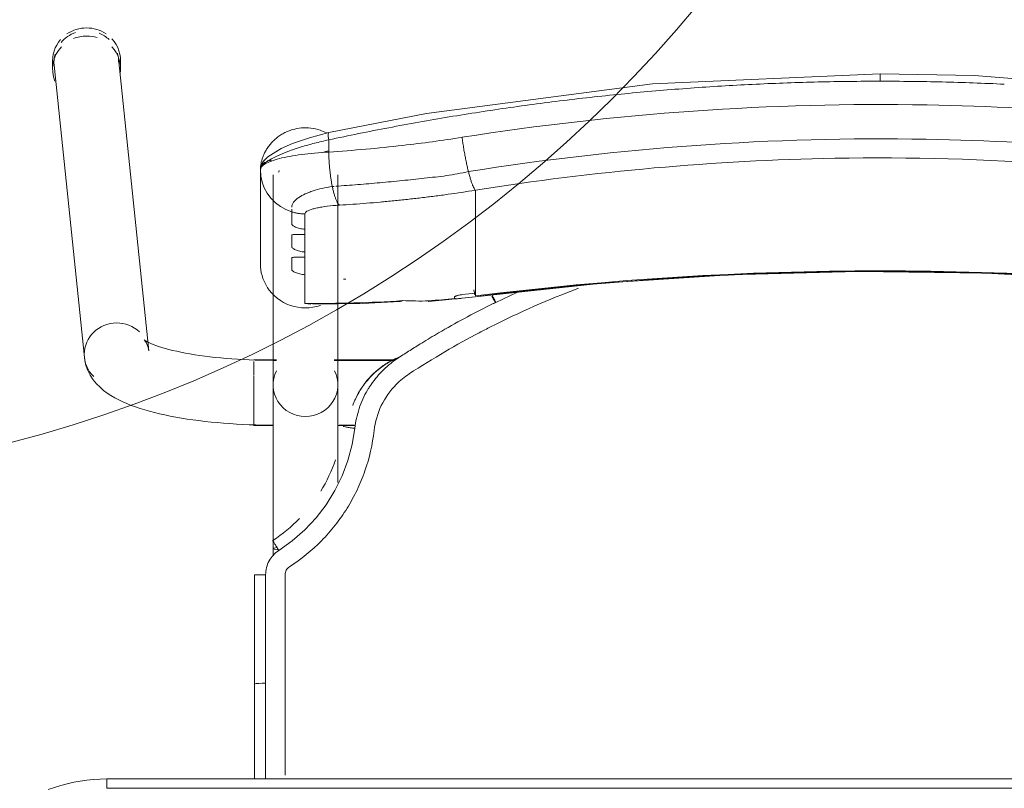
# Model space of a CAD drawing. Header units: metres. Extents: x 3 to 42.2, y -72.9 to -48.7.
# Tile 45 of 189: x 35.547 to 35.861, y -58.58 to -58.335. Entities that reach past the tile are written whole.
import ezdxf

# ---------------------------------------------------------------- set-up
doc = ezdxf.new("R2010")
doc.units = ezdxf.units.M
doc.layers.add('I-FURN', color=7, linetype='Continuous', lineweight=18)
doc.layers.add('M-HVAC-CDFF-IDEN', color=1, linetype='Continuous', lineweight=9, true_color=0xff0000)

# ---------------------------------------------------------------- blocks, each defined once
blk = doc.blocks.new('ConjuntoParaAlunoTamanho6 - CJA06_ConjuntoParaAlunoTamanho6-V53-1PAV')
at = {"layer": 'I-FURN', "color": 253, "true_color": 0xaaaaaa}
for p, q in [((-0.2643, 0.29456), (-0.2643, 0.29197)), ((-0.2638, 0.29312), (-0.25413, 0.19969)), ((-0.23354, 0.20182), (-0.24321, 0.29526)), ((-0.24254, 0.29197), (-0.24254, 0.29456)), ((-0.1979, 0.25969), (-0.1979, 0.22964)), ((-0.19385, 0.25812), (-0.19385, 0.19097)), ((-0.19207, 0.25896), (-0.19202, 0.25906)), ((-0.19202, 0.25906), (-0.19192, 0.25949)), ((-0.17315, 0.19097), (-0.17315, 0.25812)), ((-0.19734, 0.2558), (-0.19665, 0.25395)), ((-0.19665, 0.25395), (-0.1957, 0.25221)), ((-0.1957, 0.25221), (-0.19451, 0.25062)), ((-0.17493, 0.25435), (-0.17437, 0.25441)), ((-0.12923, 0.2438), (-0.12923, 0.25317)), ((-0.12923, 0.24214), (-0.12923, 0.2438)), ((-0.18366, 0.24073), (-0.18366, 0.23904)), ((-0.12923, 0.24214), (-0.12923, 0.23653)), ((-0.12923, 0.23653), (-0.12923, 0.23486)), ((-0.18366, 0.23345), (-0.18366, 0.23176)), ((-0.12923, 0.23486), (-0.12923, 0.22925)), ((-0.12923, 0.22925), (-0.12923, 0.22759)), ((-0.12923, 0.22759), (-0.12923, 0.22197)), ((-0.18366, 0.22617), (-0.18366, 0.21701)), ((-0.12923, 0.22197), (-0.12923, 0.22031)), ((-0.11598, 0.22048), (-0.1227, 0.21732)), ((-0.14414, 0.21757), (-0.12926, 0.21915)), ((-0.18366, 0.21701), (-0.1818, 0.21679)), ((-0.19271, 0.19894), (-0.2, 0.19894)), ((-0.2, 0.19844), (-0.2, 0.19411)), ((-0.19271, 0.19879), (-0.19385, 0.19879)), ((-0.19385, 0.19879), (-0.19385, 0.19845)), ((-0.19385, 0.19845), (-0.19385, 0.19764)), ((-0.15474, 0.19894), (-0.17429, 0.19894)), ((-0.15494, 0.19879), (-0.17429, 0.19879)), ((-0.2, 0.19393), (-0.2, 0.18575)), ((-0.19385, 0.19367), (-0.19385, 0.1916)), ((-0.2, 0.18573), (-0.2, 0.17922)), ((-0.19385, 0.18688), (-0.19385, 0.18582)), ((-0.19385, 0.18371), (-0.19385, 0.18582)), ((-0.19385, 0.17809), (-0.19385, 0.17951)), ((-0.2, 0.17916), (-0.2, 0.17794)), ((-0.2, 0.17794), (-0.19377, 0.17794)), ((-0.17323, 0.17794), (-0.1676, 0.17794)), ((-0.17268, 0.17809), (-0.16757, 0.17809)), ((-0.19385, 0.13857), (-0.19385, 0.13643)), ((-0.19983, 0.13021), (-0.19982, 0.0953)), ((-0.19982, 0.06488), (-0.19982, 0.0953)), ((-0.19982, 0.0953), (-0.19982, 0.09529)), ((-0.19623, 0.09556), (-0.19738, 0.09554)), ((0.247, 0.06497), (-0.247, 0.06497)), ((-0.247, 0.06497), (-0.247, 0.06197)), ((0.247, 0.06497), (-0.247, 0.06497))]:
    blk.add_line(p, q, dxfattribs=at)
at = {"layer": 'I-FURN', "color": 253, "true_color": 0xaaaaaa, "flags": 128}
for points in [[(0.0001, 0.2904), (-0.07267, 0.28721), (-0.14486, 0.2777), (-0.17603, 0.27161)], [(0.17623, 0.27161), (0.10331, 0.28398), (0.03018, 0.28985), (0.0001, 0.2904)], [(-0.17603, 0.27161), (-0.18218, 0.26997), (-0.18761, 0.26812), (-0.19131, 0.26652), (-0.19557, 0.2639), (-0.19708, 0.26226), (-0.19765, 0.26113), (-0.1979, 0.25971)], [(-0.17607, 0.26928), (-0.17607, 0.26831), (-0.17607, 0.26734), (-0.17607, 0.26637), (-0.17607, 0.2654)], [(-0.1979, 0.24468), (-0.1979, 0.2522), (-0.1979, 0.25971)], [(-0.1979, 0.25969), (-0.19776, 0.25773), (-0.19734, 0.2558)], [(-0.1979, 0.25969), (-0.1979, 0.25218), (-0.1979, 0.24467), (-0.1979, 0.23715), (-0.1979, 0.22964)], [(-0.19451, 0.25062), (-0.19311, 0.2492), (-0.19152, 0.24799)], [(-0.19152, 0.24799), (-0.18977, 0.24701), (-0.1879, 0.24628)], [(-0.1879, 0.24243), (-0.1879, 0.24339), (-0.1879, 0.24435), (-0.1879, 0.24532), (-0.1879, 0.24628)], [(-0.18366, 0.24561), (-0.18366, 0.24439), (-0.18366, 0.24317), (-0.18366, 0.24195), (-0.18366, 0.24073)], [(-0.18366, 0.23904), (-0.18366, 0.23764), (-0.18366, 0.23624), (-0.18366, 0.23485), (-0.18366, 0.23345)], [(-0.1879, 0.23515), (-0.1879, 0.23603), (-0.1879, 0.23692), (-0.1879, 0.2378), (-0.1879, 0.23868)], [(-0.1879, 0.22787), (-0.1879, 0.22876), (-0.1879, 0.22964), (-0.1879, 0.23052), (-0.1879, 0.23141)], [(-0.18366, 0.23176), (-0.18366, 0.23036), (-0.18366, 0.22897), (-0.18366, 0.22757), (-0.18366, 0.22617)], [(-0.12926, 0.21915), (-0.08865, 0.22342), (-0.0479, 0.2261), (-0.00707, 0.22717), (0.03376, 0.22666), (0.07455, 0.22454), (0.11521, 0.22083), (0.12946, 0.21915)], [(-0.12923, 0.22031), (-0.12923, 0.22007), (-0.12923, 0.21984), (-0.12923, 0.21961), (-0.12923, 0.21937)], [(-0.18111, 0.21677), (-0.16533, 0.21701), (-0.15331, 0.21761)], [(-0.1359, 0.2187), (-0.1359, 0.21878), (-0.1359, 0.21886), (-0.1359, 0.21893), (-0.1359, 0.21901)], [(-0.23354, 0.20182), (-0.23373, 0.20287), (-0.23403, 0.20376), (-0.23437, 0.20445), (-0.23469, 0.20492), (-0.23492, 0.20521), (-0.23505, 0.20534), (-0.23507, 0.20536)], [(-0.23507, 0.20536), (-0.23501, 0.20531), (-0.23482, 0.20518), (-0.23451, 0.20499), (-0.23408, 0.20476), (-0.23355, 0.20449), (-0.23291, 0.2042), (-0.23217, 0.20389), (-0.23133, 0.20358), (-0.23041, 0.20326), (-0.22941, 0.20294), (-0.22832, 0.20262), (-0.22717, 0.2023), (-0.22594, 0.20199), (-0.22464, 0.20169), (-0.22328, 0.2014), (-0.22186, 0.20112), (-0.22039, 0.20086), (-0.21886, 0.2006), (-0.21729, 0.20036), (-0.21567, 0.20014), (-0.214, 0.19993), (-0.2123, 0.19973), (-0.21057, 0.19956), (-0.2088, 0.1994), (-0.207, 0.19926), (-0.20518, 0.19913), (-0.20334, 0.19903), (-0.20148, 0.19894), (-0.19961, 0.19888), (-0.19772, 0.19883), (-0.19583, 0.1988), (-0.19394, 0.19879), (-0.19385, 0.19879)], [(-0.25413, 0.19969), (-0.25375, 0.19762), (-0.25311, 0.19572), (-0.25226, 0.19403), (-0.25129, 0.19256), (-0.25023, 0.19128), (-0.24913, 0.19017), (-0.24799, 0.18919), (-0.24683, 0.18832), (-0.24563, 0.18753), (-0.24441, 0.18681), (-0.24316, 0.18615), (-0.24188, 0.18553), (-0.24055, 0.18496), (-0.23919, 0.18441), (-0.23778, 0.1839), (-0.23633, 0.18341), (-0.23483, 0.18295), (-0.2333, 0.18251), (-0.23171, 0.1821), (-0.23008, 0.1817), (-0.22841, 0.18133), (-0.2267, 0.18098), (-0.22495, 0.18064), (-0.22315, 0.18033), (-0.22132, 0.18004), (-0.21946, 0.17976), (-0.21756, 0.17951), (-0.21562, 0.17928), (-0.21366, 0.17906), (-0.21168, 0.17887), (-0.20967, 0.1787), (-0.20763, 0.17855), (-0.20558, 0.17842), (-0.20352, 0.17831), (-0.20144, 0.17823), (-0.19935, 0.17816), (-0.19725, 0.17811), (-0.19515, 0.17809), (-0.19385, 0.17809)], [(-0.19385, 0.13857), (-0.19385, 0.14057), (-0.19385, 0.14257), (-0.19385, 0.14457), (-0.19385, 0.14656), (-0.19385, 0.14855), (-0.19385, 0.15053), (-0.19385, 0.15249), (-0.19385, 0.15444), (-0.19385, 0.15637), (-0.19385, 0.15827), (-0.19385, 0.16015), (-0.19385, 0.162), (-0.19385, 0.16382), (-0.19385, 0.1656), (-0.19385, 0.16735), (-0.19385, 0.16905), (-0.19385, 0.17071), (-0.19385, 0.17233), (-0.19385, 0.1739), (-0.19385, 0.17541), (-0.19385, 0.17687), (-0.19385, 0.17828), (-0.19385, 0.17963), (-0.19385, 0.18092), (-0.19385, 0.18215), (-0.19385, 0.18331), (-0.19385, 0.18441), (-0.19385, 0.18544), (-0.19385, 0.1864), (-0.19385, 0.18729), (-0.19385, 0.1881), (-0.19385, 0.18885), (-0.19385, 0.18951), (-0.19385, 0.19011), (-0.19385, 0.19062), (-0.19385, 0.19097)], [(-0.17315, 0.19097), (-0.17315, 0.19051), (-0.17315, 0.18998), (-0.17315, 0.18937), (-0.17315, 0.18869), (-0.17315, 0.18793), (-0.17315, 0.1871), (-0.17315, 0.18619), (-0.17315, 0.18522), (-0.17315, 0.18417), (-0.17315, 0.18306), (-0.17315, 0.18188), (-0.17315, 0.18064), (-0.17315, 0.17934), (-0.17315, 0.17798), (-0.17315, 0.17656), (-0.17315, 0.17508), (-0.17315, 0.17355), (-0.17315, 0.17198), (-0.17315, 0.17035), (-0.17315, 0.16868), (-0.17315, 0.16696), (-0.17315, 0.16521), (-0.17315, 0.16342), (-0.17315, 0.16159), (-0.17315, 0.15974)], [(-0.16841, 0.18438), (-0.16841, 0.18437), (-0.16841, 0.18435), (-0.16841, 0.18434), (-0.16841, 0.18432)], [(-0.16774, 0.17706), (-0.16861, 0.17188), (-0.16997, 0.16679), (-0.17181, 0.16185), (-0.17415, 0.15713), (-0.17693, 0.15265), (-0.18013, 0.14846), (-0.18374, 0.14461), (-0.18771, 0.14113), (-0.19199, 0.13805)], [(-0.19623, 0.13025), (-0.19623, 0.12331), (-0.19623, 0.11637), (-0.19623, 0.10942), (-0.19623, 0.10249), (-0.19623, 0.09556)], [(-0.19738, 0.09554), (-0.19841, 0.0955), (-0.1992, 0.09544), (-0.19969, 0.09537), (-0.19982, 0.0953)], [(-0.247, 0.06497), (-0.24912, 0.06492), (-0.25124, 0.0648), (-0.25334, 0.06459), (-0.25544, 0.06429), (-0.25753, 0.06391), (-0.2596, 0.06345), (-0.26165, 0.0629), (-0.26367, 0.06228), (-0.26567, 0.06157)], [(0.247, 0.06197), (0.1235, 0.06197), (0, 0.06197), (-0.1235, 0.06197), (-0.247, 0.06197)], [(-0.247, 0.06197), (-0.1235, 0.06197), (0, 0.06197), (0.1235, 0.06197), (0.247, 0.06197)]]:
    blk.add_lwpolyline(points, dxfattribs=at)
at = {"layer": 'I-FURN', "color": 253, "true_color": 0xaaaaaa}
for centre, major_axis, ratio, start_param, end_param in [((-0.25351, 0.29419), (0.01029, 0.00107), 0.967158, 1.815725, 2.361641), ((-0.25342, 0.29456), (0.01088, 0), 0.965926, 1.570796, 2.185058), ((-0.25342, 0.29197), (0.01088, 0), 0.965926, 1.570796, 1.965237), ((-0.25342, 0.29456), (0.01088, 0), 0.965926, 0.959427, 1.570796), ((-0.25342, 0.29197), (0.01088, 0), 0.965926, 1.257624, 1.559899), ((-0.25351, 0.29419), (0.01029, 0.00107), 0.967158, 0.685592, 1.060105), ((-0.25342, 0.29197), (0.01088, 0), 0.965926, 2.404268, 3.526261), ((-0.25342, 0.29456), (0.01088, 0), 0.965926, 2.438822, 3.243525), ((-0.25342, 0.29456), (0.01088, 0), 0.965926, 6.170166, 7.020457), ((-0.25342, 0.29197), (0.01088, 0), 0.965926, 6.182855, 7.015454), ((-0.25351, 0.29419), (0.01029, 0.00107), 0.967158, 2.780211, 3.141593), ((-0.25351, 0.29419), (0.01029, 0.00107), 0.967158, 6.18338, 6.464028), ((-0.1835, 0.22964), (-0.0144, 0), 0.978148, 0, 0.542301), ((0.0001, -0.77159), (1.0211, 0), 0.978148, 1.443771, 1.697822), ((0.0001, -0.77117), (1.0209, 0), 0.978148, 1.443771, 1.697822), ((-0.17927, 0.60128), (0.385, 0), 0.978148, 4.732926, 4.735013), ((-0.1835, 0.22964), (0.0144, 0), 0.978148, 3.694576, 5.05125), ((-0.17927, 0.60356), (0.395, 0), 0.978148, 4.828782, 4.839414), ((-0.1305, 0.22908), (-0.00124, 0.00992), 0.026339, 2.463316, 2.789234), ((-0.17927, 0.60336), (0.395, 0), 0.978148, 4.701279, 4.780293), ((-0.14501, 0.22754), (-0.00087, 0.00996), 0.018501, 2.957526, 3.350225), ((-0.17927, 0.60263), (0.395, 0), 0.978148, 4.801491, 4.822541), ((-0.17927, 0.60221), (0.3948, 0), 0.978148, 4.828842, 4.839414), ((-0.24383, 0.20075), (0.01029, 0.00107), 0.967158, 1.470991, 3.041787), ((-0.24383, 0.20075), (0.01029, 0.00107), 0.967158, 0.685592, 1.470991), ((-0.24383, 0.20075), (0.01029, 0.00107), 0.967158, 3.041787, 3.827185), ((-0.1835, 0.19097), (0.01035, 0), 0.978148, 2.686587, 4.712389), ((-0.1835, 0.19097), (0.01035, 0), 0.978148, 4.712389, 6.738191), ((-0.1835, 0.13857), (0.01035, 0), 0.069756, 2.648425, 3.665191)]:
    blk.add_ellipse(centre, major_axis=major_axis, ratio=ratio, start_param=start_param, end_param=end_param, dxfattribs=at)
for points in [[(0.0001, 0.29036), (0.0001, 0.29029), (0.0001, 0.29001), (0.0001, 0.28916), (0.0001, 0.28841), (0.0001, 0.28802)], [(-0.03953, 0.28708), (-0.04612, 0.28677), (-0.05271, 0.28638), (-0.05929, 0.28591)], [(-0.01972, 0.28779), (-0.02633, 0.28763), (-0.03293, 0.2874), (-0.03953, 0.28708)], [(0.0001, 0.28802), (-0.00651, 0.28802), (-0.01312, 0.28795), (-0.01972, 0.28779)], [(0.01992, 0.28779), (0.01332, 0.28795), (0.00671, 0.28802), (0.0001, 0.28802)], [(0.03973, 0.28708), (0.03313, 0.2874), (0.02653, 0.28763), (0.01992, 0.28779)], [(-0.07901, 0.28427), (-0.08557, 0.28365), (-0.09211, 0.28295), (-0.09864, 0.28217)], [(-0.05929, 0.28591), (-0.06588, 0.28544), (-0.07245, 0.28489), (-0.07901, 0.28427)], [(-0.09864, 0.28217), (-0.10517, 0.28139), (-0.11169, 0.28054), (-0.11819, 0.27961)], [(-0.11819, 0.27961), (-0.12468, 0.27869), (-0.13116, 0.27768), (-0.13762, 0.27661)], [(-0.13762, 0.27661), (-0.14407, 0.27553), (-0.15051, 0.27438), (-0.15692, 0.27316)], [(-0.15692, 0.27316), (-0.16332, 0.27194), (-0.16971, 0.27065), (-0.17607, 0.26928)], [(-0.13346, 0.2701), (-0.13339, 0.26956), (-0.13324, 0.26848), (-0.133, 0.26684), (-0.13272, 0.2652), (-0.13242, 0.26359), (-0.13211, 0.26203), (-0.13178, 0.26053), (-0.13155, 0.25959), (-0.13144, 0.25914)], [(-0.17607, 0.2654), (-0.17914, 0.26523), (-0.18504, 0.2647), (-0.19219, 0.26337), (-0.19682, 0.26165), (-0.1979, 0.26035), (-0.1979, 0.25969)], [(-0.17609, 0.26577), (-0.1767, 0.26561), (-0.17731, 0.26545), (-0.17791, 0.26528)], [(-0.17607, 0.2654), (-0.17606, 0.26498), (-0.17604, 0.26413), (-0.17598, 0.26285), (-0.1759, 0.26156), (-0.17579, 0.26028), (-0.17566, 0.25902), (-0.17551, 0.25778), (-0.17533, 0.25659), (-0.17514, 0.25544), (-0.175, 0.25471), (-0.17493, 0.25435)], [(-0.12923, 0.25317), (-0.12932, 0.25327), (-0.1295, 0.25353), (-0.1298, 0.25409), (-0.13011, 0.25481), (-0.13044, 0.25568), (-0.13077, 0.2567), (-0.1311, 0.25786), (-0.13133, 0.2587), (-0.13144, 0.25914)], [(-0.17493, 0.25435), (-0.17484, 0.25392), (-0.17465, 0.25308), (-0.17435, 0.25195), (-0.17403, 0.25093), (-0.17369, 0.25006), (-0.17335, 0.24934), (-0.173, 0.24877), (-0.17277, 0.2485), (-0.17265, 0.2484)], [(-0.16398, 0.24902), (-0.16687, 0.24878), (-0.16977, 0.24858), (-0.17265, 0.2484)], [(-0.15964, 0.24939), (-0.16109, 0.24926), (-0.16254, 0.24913), (-0.16398, 0.24902)], [(-0.1553, 0.2498), (-0.15675, 0.24966), (-0.15819, 0.24952), (-0.15964, 0.24939)], [(-0.15095, 0.25026), (-0.1524, 0.2501), (-0.15385, 0.24995), (-0.1553, 0.2498)], [(-0.14661, 0.25076), (-0.14806, 0.25058), (-0.14951, 0.25042), (-0.15095, 0.25026)], [(-0.14226, 0.2513), (-0.14371, 0.25111), (-0.14516, 0.25093), (-0.14661, 0.25076)], [(-0.1879, 0.24628), (-0.18756, 0.24617), (-0.18687, 0.24599), (-0.18581, 0.24578), (-0.18474, 0.24565), (-0.18402, 0.24561), (-0.18366, 0.24561)], [(-0.09625, 0.22184), (-0.10584, 0.21825), (-0.1152, 0.21414), (-0.12434, 0.2095)], [(-0.15397, 0.21772), (-0.15349, 0.21752), (-0.153, 0.21758), (-0.15247, 0.21788)], [(-0.15247, 0.21788), (-0.15113, 0.21782), (-0.1484, 0.21775), (-0.14556, 0.21776), (-0.14412, 0.21779)], [(-0.1359, 0.21901), (-0.1359, 0.21905), (-0.13586, 0.21912), (-0.13573, 0.21923), (-0.13549, 0.21935), (-0.13518, 0.21946), (-0.13479, 0.21957), (-0.13436, 0.21967), (-0.1339, 0.21974), (-0.13357, 0.21979), (-0.1334, 0.21981)], [(-0.13585, 0.2186), (-0.13587, 0.21862), (-0.13589, 0.21865), (-0.1359, 0.21868), (-0.1359, 0.2187)], [(-0.1227, 0.21732), (-0.12297, 0.21719), (-0.12353, 0.21692), (-0.12408, 0.21665), (-0.12436, 0.21651)], [(-0.12335, 0.21813), (-0.12356, 0.21856), (-0.12377, 0.21898), (-0.12395, 0.21936)], [(-0.12289, 0.21723), (-0.12304, 0.21753), (-0.12319, 0.21783), (-0.12334, 0.21813)], [(-0.12436, 0.21651), (-0.12717, 0.21512), (-0.13276, 0.21224), (-0.13826, 0.20916), (-0.14098, 0.20758)], [(-0.12798, 0.20762), (-0.13157, 0.20574), (-0.13889, 0.20168), (-0.14651, 0.19698), (-0.1504, 0.19445)], [(-0.12434, 0.2095), (-0.12494, 0.2092), (-0.12615, 0.20858), (-0.12737, 0.20794), (-0.12798, 0.20762)], [(-0.14098, 0.20758), (-0.14188, 0.20704), (-0.14368, 0.20597), (-0.14546, 0.20487), (-0.14635, 0.20432)], [(-0.14638, 0.20431), (-0.14762, 0.20355), (-0.1501, 0.202), (-0.15256, 0.20043), (-0.15378, 0.19963)], [(-0.16501, 0.19076), (-0.16447, 0.19151), (-0.16331, 0.19295), (-0.16135, 0.19493), (-0.15919, 0.19669), (-0.15764, 0.19771), (-0.15683, 0.19818)], [(-0.15378, 0.19963), (-0.1555, 0.19851), (-0.15869, 0.19594), (-0.16134, 0.1928), (-0.1625, 0.1911)], [(-0.1568, 0.1982), (-0.15576, 0.1988), (-0.15475, 0.1993), (-0.15376, 0.19971)], [(-0.1504, 0.19445), (-0.15113, 0.19396), (-0.15256, 0.19293), (-0.15386, 0.19174), (-0.15448, 0.19112)], [(-0.16371, 0.18924), (-0.16479, 0.18738), (-0.16656, 0.18343), (-0.1675, 0.1792), (-0.16774, 0.17706)], [(-0.1625, 0.1911), (-0.16271, 0.1908), (-0.16313, 0.19018), (-0.16352, 0.18955), (-0.16371, 0.18924)], [(-0.15448, 0.19112), (-0.15645, 0.18912), (-0.15969, 0.18452), (-0.16124, 0.17915), (-0.16156, 0.17636)], [(-0.16774, 0.17706), (-0.16823, 0.17712), (-0.16921, 0.17725), (-0.17046, 0.17746), (-0.17128, 0.17766), (-0.17147, 0.17776), (-0.17146, 0.1778)], [(-0.17391, 0.16699), (-0.17512, 0.16348), (-0.17671, 0.16011), (-0.17864, 0.15696)], [(-0.1854, 0.14823), (-0.18797, 0.14558), (-0.19084, 0.14321), (-0.19391, 0.14119)], [(-0.19391, 0.14119), (-0.19393, 0.14119), (-0.19385, 0.14103), (-0.19344, 0.14033), (-0.19278, 0.13928), (-0.19225, 0.13846), (-0.19199, 0.13805)], [(-0.19199, 0.13805), (-0.19265, 0.13762), (-0.19383, 0.13663), (-0.19519, 0.13473), (-0.19604, 0.13255), (-0.19622, 0.13104), (-0.19623, 0.13025)], [(-0.18863, 0.13277), (-0.18884, 0.13263), (-0.18922, 0.13231), (-0.18966, 0.1317), (-0.18994, 0.13099), (-0.19, 0.1305), (-0.19, 0.13025)], [(-0.19623, 0.13025), (-0.19672, 0.13025), (-0.1977, 0.13025), (-0.19891, 0.13024), (-0.19969, 0.13022), (-0.19984, 0.13021), (-0.19982, 0.1302)], [(-0.19982, 0.12147), (-0.19982, 0.12438), (-0.19982, 0.12729), (-0.19982, 0.1302)], [(-0.19982, 0.1302), (-0.19982, 0.12438), (-0.19982, 0.11273), (-0.19982, 0.1011), (-0.19982, 0.09529)], [(-0.19982, 0.09528), (-0.19982, 0.1011), (-0.19982, 0.10691), (-0.19982, 0.11273)], [(-0.19982, 0.09529), (-0.19982, 0.08515), (-0.19982, 0.07502), (-0.19982, 0.06488)], [(-0.19982, 0.06488), (-0.19982, 0.06837), (-0.19982, 0.07185), (-0.19982, 0.07534)]]:
    blk.add_open_spline(points, degree=3, dxfattribs=at)
for points, knots in [([(-0.13346, 0.2701), (-0.0847, 0.2778), (0.00519, 0.28415), (0.09466, 0.27626), (0.13366, 0.2701)], [-1, -1, -1, -1, -0.444444, 0, 0, 0, 0]), ([(-0.1979, 0.25971), (-0.1979, 0.26019), (-0.19783, 0.26127), (-0.19747, 0.26287), (-0.19695, 0.2643), (-0.19642, 0.26543), (-0.19585, 0.26637), (-0.19534, 0.26711), (-0.19492, 0.26766), (-0.19447, 0.26819), (-0.19382, 0.2689), (-0.19291, 0.26975), (-0.1919, 0.27053), (-0.19105, 0.27107), (-0.1904, 0.27144), (-0.18973, 0.27177), (-0.18883, 0.27217), (-0.18719, 0.27275), (-0.18474, 0.2732), (-0.18174, 0.27315), (-0.17906, 0.27255), (-0.17745, 0.27187), (-0.17679, 0.27153)], [0, 0, 0, 0, 0.0625, 0.125, 0.15625, 0.1875, 0.21875, 0.234375, 0.25, 0.265625, 0.28125, 0.3125, 0.34375, 0.359375, 0.375, 0.390625, 0.40625, 0.4375, 0.5, 0.5625, 0.625, 0.6721865, 0.6721865, 0.6721865, 0.6721865]), ([(-0.1761, 0.27156), (-0.17616, 0.27149), (-0.17627, 0.27106), (-0.17619, 0.27003), (-0.17607, 0.26928)], [0.625, 0.625, 0.625, 0.625, 0.75, 1, 1, 1, 1]), ([(-0.1979, 0.25971), (-0.1979, 0.26034), (-0.19688, 0.26187), (-0.19282, 0.26411), (-0.18865, 0.26578), (-0.18491, 0.26704), (-0.18064, 0.26823), (-0.1776, 0.26895), (-0.17607, 0.26928)], [0, 0, 0, 0, 0.25, 0.5, 0.625, 0.75, 0.875, 1, 1, 1, 1]), ([(-0.17607, 0.2654), (-0.1682, 0.2659), (-0.154, 0.26716), (-0.13977, 0.2691), (-0.13346, 0.2701)], [-1, -1, -1, -1, -0.444444, 0, 0, 0, 0]), ([(-0.13144, 0.25914), (-0.08343, 0.26683), (0.00512, 0.27318), (0.09323, 0.26529), (0.13164, 0.25914)], [-1, -1, -1, -1, -0.444444, 0, 0, 0, 0]), ([(0.12943, 0.25317), (0.08224, 0.26075), (-0.00484, 0.26702), (-0.09148, 0.25924), (-0.12923, 0.25317)], [-1, -1, -1, -1, -0.444444, 0, 0, 0, 0]), ([(-0.1965, 0.2622), (-0.19671, 0.26207), (-0.1971, 0.26176), (-0.19769, 0.26096), (-0.1979, 0.26021), (-0.1979, 0.25971)], [0.75, 0.75, 0.75, 0.75, 0.8125, 0.875, 1, 1, 1, 1]), ([(-0.19421, 0.2626), (-0.1945, 0.26266), (-0.19502, 0.2627), (-0.19554, 0.2626), (-0.19576, 0.26254)], [0.5473049, 0.5473049, 0.5473049, 0.5473049, 0.625, 0.6812684, 0.6812684, 0.6812684, 0.6812684]), ([(-0.17381, 0.25447), (-0.17147, 0.25462), (-0.16677, 0.25497), (-0.1597, 0.25557), (-0.1538, 0.25614), (-0.14908, 0.25663), (-0.14554, 0.25703), (-0.14198, 0.25739), (-0.13843, 0.25782), (-0.13492, 0.25842), (-0.13259, 0.25889), (-0.13144, 0.25914)], [0, 0, 0, 0, 0.166667, 0.333333, 0.5, 0.583333, 0.666667, 0.75, 0.833333, 0.916667, 1, 1, 1, 1]), ([(-0.1879, 0.24778), (-0.18791, 0.24829), (-0.1875, 0.24933), (-0.18588, 0.25077), (-0.184, 0.25182), (-0.1824, 0.2525), (-0.17978, 0.25344), (-0.17715, 0.25404), (-0.17493, 0.25435)], [0, 0, 0, 0, 0.2, 0.4, 0.55, 0.625, 0.7, 1, 1, 1, 1]), ([(-0.12923, 0.25317), (-0.13213, 0.25271), (-0.13647, 0.25207), (-0.14082, 0.25148), (-0.14226, 0.2513)], [-1, -1, -1, -1, -0.8, -0.7, -0.7, -0.7, -0.7]), ([(-0.1879, 0.24628), (-0.1879, 0.24644), (-0.1879, 0.2467), (-0.1879, 0.247), (-0.1879, 0.2471)], [0, 0, 0, 0, 0.4, 0.6, 0.6, 0.6, 0.6]), ([(-0.17265, 0.2484), (-0.17333, 0.24836), (-0.17532, 0.24821), (-0.17777, 0.24791), (-0.17985, 0.24753), (-0.18163, 0.2471), (-0.18322, 0.24646), (-0.18366, 0.2459), (-0.18366, 0.24561)], [-1, -1, -1, -1, -0.888889, -0.666667, -0.555556, -0.444444, -0.222222, 0, 0, 0, 0]), ([(-0.18366, 0.24073), (-0.18428, 0.24075), (-0.18512, 0.24088), (-0.18609, 0.24117), (-0.18671, 0.24142), (-0.18723, 0.2417), (-0.18762, 0.24198), (-0.18784, 0.24222), (-0.1879, 0.24236), (-0.1879, 0.24243)], [0, 0, 0, 0, 0.25, 0.375, 0.5, 0.625, 0.75, 0.875, 1, 1, 1, 1]), ([(-0.1879, 0.23868), (-0.1879, 0.23875), (-0.18784, 0.23885), (-0.18762, 0.23896), (-0.18723, 0.23902), (-0.18671, 0.23904), (-0.18609, 0.23904), (-0.18512, 0.23903), (-0.18428, 0.23902), (-0.18366, 0.23904)], [0, 0, 0, 0, 0.125, 0.25, 0.375, 0.5, 0.625, 0.75, 1, 1, 1, 1]), ([(-0.18366, 0.23345), (-0.18428, 0.23348), (-0.18512, 0.2336), (-0.18609, 0.23389), (-0.18671, 0.23414), (-0.18723, 0.23442), (-0.18762, 0.2347), (-0.18784, 0.23494), (-0.1879, 0.23508), (-0.1879, 0.23515)], [0, 0, 0, 0, 0.25, 0.375, 0.5, 0.625, 0.75, 0.875, 1, 1, 1, 1]), ([(-0.1879, 0.23141), (-0.1879, 0.23147), (-0.18784, 0.23158), (-0.18762, 0.23168), (-0.18723, 0.23174), (-0.18671, 0.23176), (-0.18609, 0.23176), (-0.18512, 0.23175), (-0.18428, 0.23175), (-0.18366, 0.23176)], [0, 0, 0, 0, 0.125, 0.25, 0.375, 0.5, 0.625, 0.75, 1, 1, 1, 1]), ([(-0.18366, 0.22617), (-0.18428, 0.2262), (-0.18512, 0.22633), (-0.18609, 0.22661), (-0.18671, 0.22687), (-0.18723, 0.22714), (-0.18762, 0.22742), (-0.18784, 0.22767), (-0.1879, 0.22781), (-0.1879, 0.22787)], [0, 0, 0, 0, 0.25, 0.375, 0.5, 0.625, 0.75, 0.875, 1, 1, 1, 1]), ([(-0.1334, 0.21866), (-0.1337, 0.21862), (-0.13425, 0.21856), (-0.13488, 0.2185), (-0.13529, 0.21849), (-0.13555, 0.2185), (-0.13573, 0.21853), (-0.13582, 0.21857), (-0.13585, 0.2186)], [0, 0, 0, 0, 0.25, 0.5, 0.625, 0.75, 0.875, 1, 1, 1, 1]), ([(-0.12388, 0.21967), (-0.12372, 0.21936), (-0.12333, 0.2186), (-0.12291, 0.21776), (-0.1227, 0.21732)], [0.5302375, 0.5302375, 0.5302375, 0.5302375, 0.75, 1, 1, 1, 1]), ([(-0.1535, 0.1999), (-0.15406, 0.19967), (-0.15585, 0.19886), (-0.15753, 0.19787), (-0.15863, 0.1971)], [0.6367527, 0.6367527, 0.6367527, 0.6367527, 0.75, 1, 1, 1, 1]), ([(-0.15863, 0.1971), (-0.16081, 0.19558), (-0.16383, 0.19273), (-0.16686, 0.18807), (-0.16796, 0.18563), (-0.16841, 0.18438)], [0, 0, 0, 0, 0.5, 0.75, 1, 1, 1, 1]), ([(-0.16841, 0.18432), (-0.16799, 0.18547), (-0.16725, 0.18714), (-0.16604, 0.18925), (-0.16537, 0.19026), (-0.16501, 0.19076)], [0, 0, 0, 0, 0.5, 0.75, 1, 1, 1, 1]), ([(-0.16156, 0.17636), (-0.16208, 0.17191), (-0.16353, 0.16549), (-0.16692, 0.15729), (-0.1701, 0.15145), (-0.17391, 0.14602), (-0.17976, 0.13936), (-0.18487, 0.13521), (-0.18863, 0.13277)], [0, 0, 0, 0, 0.25, 0.375, 0.5, 0.625, 0.75, 1, 1, 1, 1]), ([(-0.19, 0.13025), (-0.19, 0.12863), (-0.19, 0.12547), (-0.19, 0.12092), (-0.19, 0.1173), (-0.19, 0.1145), (-0.19, 0.11243), (-0.19, 0.11052), (-0.19, 0.10828), (-0.19, 0.10624), (-0.19, 0.10408), (-0.19, 0.10228), (-0.19, 0.10023), (-0.19, 0.09774), (-0.19, 0.09515), (-0.19, 0.09189), (-0.19, 0.08842), (-0.19, 0.08419), (-0.19, 0.08049), (-0.19, 0.07684), (-0.19, 0.07351), (-0.19, 0.07081), (-0.19, 0.0683), (-0.19, 0.06666), (-0.19, 0.06612)], [0, 0, 0, 0, 0.03125, 0.0625, 0.09375, 0.109375, 0.125, 0.140625, 0.15625, 0.1875, 0.203125, 0.21875, 0.234375, 0.25, 0.265625, 0.28125, 0.3125, 0.328125, 0.34375, 0.359375, 0.3671875, 0.375, 0.3828125, 0.3865101, 0.3865101, 0.3865101, 0.3865101]), ([(-0.19623, 0.06488), (-0.19623, 0.06802), (-0.19623, 0.0747), (-0.19623, 0.0849), (-0.19623, 0.09203), (-0.19623, 0.09556)], [0.8397159, 0.8397159, 0.8397159, 0.8397159, 0.8888889, 0.9444444, 1, 1, 1, 1])]:
    blk.add_open_spline(points, degree=3, knots=knots, dxfattribs=at)
blk = doc.blocks.new('4 GRE - ESCOLA DE CINEMA E AUDIOVISUAL CINE REX R07_rvt-1-1PAV')
at = {"layer": 'I-FURN', "color": 253, "lineweight": 18, "true_color": 0xaaaaaa}
blk.add_blockref('ConjuntoParaAlunoTamanho6 - CJA06_ConjuntoParaAlunoTamanho6-V53-1PAV', (35.82168, -58.64244), dxfattribs=at)
blk = doc.blocks.new('M_Identificador de terminal de ar_BTS - Em caixas-852561-1PAV')
at = {"layer": 'M-HVAC-CDFF-IDEN'}
blk.add_circle((0, 0), 0.0056, dxfattribs=at)

msp = doc.modelspace()

# ---------------------------------------------------------------- block references
at = {"lineweight": 5}
msp.add_blockref('4 GRE - ESCOLA DE CINEMA E AUDIOVISUAL CINE REX R07_rvt-1-1PAV', (0, 0), dxfattribs=at)
at = {"layer": 'M-HVAC-CDFF-IDEN', "xscale": 74.99999999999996, "yscale": 74.99999999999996, "zscale": 74.99999999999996}
msp.add_blockref('M_Identificador de terminal de ar_BTS - Em caixas-852561-1PAV', (35.43907, -58.06315), dxfattribs=at)

doc.saveas('drawing.dxf')
